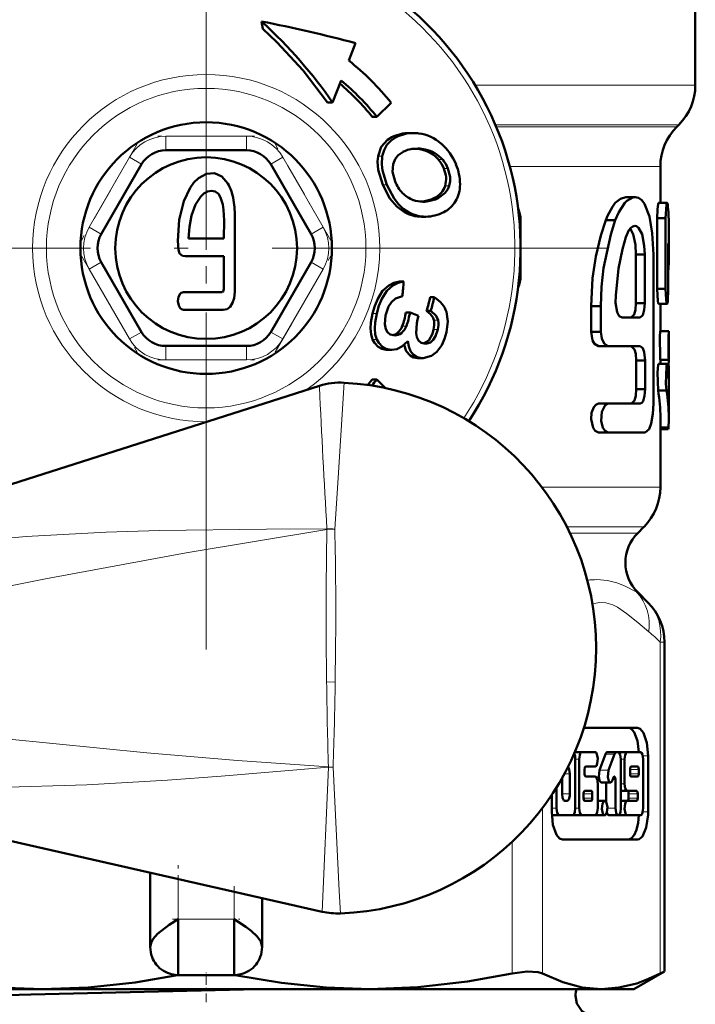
# Model space of a CAD drawing. Extents: x -1438 to 1837, y -1689 to 607.
# Tile 46 of 92: x -498 to -474, y -109 to -74. Entities that reach past the tile are written whole.
import ezdxf

# ---------------------------------------------------------------- set-up
doc = ezdxf.new("R2010")
doc.units = 0
doc.linetypes.add('DASHDOT', pattern=[18.5, 12, -3, 0.5, -3])

msp = doc.modelspace()

# ---------------------------------------------------------------- linework, layer by layer
at = {"color": 7, "linetype": 'DASHDOT', "lineweight": 18}
for p, q in [((-491.551, -67.521), (-491.551, -96.238)), ((-477.193, -81.88), (-505.91, -81.88))]:
    msp.add_line(p, q, dxfattribs=at)
at = {"color": 7, "lineweight": 50}
for p, q in [((-474.051, -71.994), (-474.051, -76.051)), ((-489.568, -73.772), (-489.571, -73.774)), ((-489.571, -73.774), (-489.522, -74.033)), ((-486.445, -75.174), (-486.205, -74.547)), ((-486.721, -75.884), (-487.03, -76.668)), ((-487.205, -76.668), (-487.03, -76.668)), ((-484.936, -76.68), (-485.449, -77.18)), ((-485.449, -77.18), (-485.61, -77.18)), ((-474.715, -77.544), (-474.637, -77.466)), ((-484.279, -77.766), (-484.125, -77.766)), ((-490.108, -78.38), (-492.995, -78.38)), ((-484.063, -78.323), (-483.974, -78.32)), ((-493.861, -78.88), (-495.304, -81.38)), ((-487.798, -81.38), (-489.242, -78.88)), ((-475.301, -78.958), (-475.301, -80.265)), ((-483.867, -80.218), (-483.818, -80.213)), ((-483.818, -80.213), (-483.798, -80.21)), ((-483.652, -80.211), (-483.672, -80.213)), ((-476.532, -80.056), (-476.208, -80.056)), ((-475.361, -80.265), (-475.06, -80.265)), ((-490.529, -83.447), (-490.528, -80.753)), ((-483.843, -80.756), (-483.698, -80.756)), ((-480.301, -80.88), (-480.301, -82.88)), ((-477.253, -80.877), (-476.913, -80.877)), ((-475.414, -80.81), (-475.414, -83.34)), ((-475.414, -80.81), (-475.112, -80.81)), ((-475.112, -80.81), (-475.112, -83.34)), ((-475.001, -81.011), (-475.001, -82.24)), ((-492.182, -81.541), (-490.913, -81.541)), ((-475.024, -83.34), (-475.024, -81.718)), ((-495.304, -82.38), (-493.861, -84.88)), ((-492.307, -82.168), (-490.913, -82.168)), ((-490.913, -82.168), (-490.915, -83.202)), ((-489.242, -84.88), (-487.798, -82.38)), ((-476.177, -82.108), (-475.86, -82.108)), ((-476.177, -83.852), (-476.177, -82.108)), ((-475.86, -83.852), (-475.86, -82.108)), ((-475.551, -87.443), (-475.551, -82.108)), ((-484.63, -83.077), (-484.485, -83.077)), ((-475.414, -83.34), (-475.112, -83.34)), ((-483.535, -83.636), (-483.389, -83.636)), ((-492.357, -84.088), (-490.944, -84.088)), ((-483.516, -84.122), (-483.663, -84.122)), ((-477.778, -83.955), (-477.778, -84.878)), ((-477.778, -83.955), (-477.426, -83.955)), ((-477.426, -83.955), (-477.426, -84.878)), ((-476.177, -83.852), (-475.86, -83.852)), ((-475.361, -83.872), (-475.06, -83.872)), ((-475.301, -83.872), (-475.301, -84.854)), ((-484.406, -84.184), (-484.258, -84.184)), ((-483.955, -84.304), (-484.258, -84.184)), ((-483.986, -84.435), (-483.955, -84.304)), ((-483.252, -84.458), (-483.251, -84.467)), ((-476.671, -84.365), (-476.029, -84.365)), ((-475.303, -84.854), (-475.003, -84.854)), ((-475.003, -84.854), (-475.001, -84.854)), ((-475.001, -84.854), (-475.001, -85.881)), ((-484.801, -85.001), (-484.84, -84.999)), ((-477.778, -84.878), (-477.426, -84.878)), ((-492.995, -85.38), (-490.108, -85.38)), ((-485.062, -85.52), (-485.115, -85.517)), ((-485.062, -85.52), (-484.908, -85.52)), ((-484.908, -85.52), (-484.961, -85.517)), ((-483.697, -85.299), (-483.736, -85.297)), ((-477.509, -85.391), (-477.163, -85.391)), ((-477.163, -85.391), (-476.021, -85.391)), ((-483.939, -85.818), (-483.993, -85.816)), ((-483.939, -85.818), (-483.786, -85.818)), ((-483.786, -85.818), (-483.84, -85.816)), ((-476.165, -85.904), (-476.165, -86.93)), ((-476.165, -85.904), (-475.848, -85.904)), ((-475.848, -85.904), (-475.848, -86.93)), ((-475.303, -85.881), (-475.003, -85.881)), ((-475.301, -85.881), (-475.301, -86.016)), ((-475.002, -85.881), (-475.005, -86.087)), ((-475.001, -85.881), (-475.003, -85.881)), ((-475.36, -86.016), (-475.059, -86.016)), ((-475.039, -86.087), (-475.004, -86.087)), ((-475.004, -86.087), (-475.004, -86.56)), ((-485.771, -86.774), (-485.61, -86.58)), ((-485.61, -86.58), (-485.449, -86.58)), ((-485.449, -86.58), (-485.135, -86.885)), ((-487.5, -86.807), (-508.361, -93.444)), ((-476.165, -86.93), (-475.848, -86.93)), ((-475.384, -86.977), (-475.082, -86.977)), ((-475.001, -86.751), (-475.001, -87.944)), ((-477.509, -87.443), (-477.163, -87.443)), ((-477.163, -87.443), (-476.021, -87.443)), ((-475.301, -87.944), (-475.301, -90.43)), ((-475.301, -88.29), (-475.011, -88.29)), ((-475.301, -88.359), (-475.022, -88.359)), ((-477.509, -88.469), (-477.163, -88.469)), ((-477.163, -88.469), (-475.848, -88.469)), ((-476.112, -92.069), (-475.887, -91.844)), ((-476.112, -94.191), (-475.741, -94.561)), ((-475.155, -107.747), (-475.155, -95.975)), ((-476.123, -99.036), (-478.041, -99.036)), ((-478.109, -99.907), (-478.363, -99.907)), ((-477.638, -99.907), (-478.109, -99.907)), ((-477.482, -100.55), (-477.264, -99.982)), ((-476.87, -99.907), (-477.195, -99.907)), ((-476.94, -99.982), (-477.157, -100.55)), ((-476.813, -99.907), (-476.87, -99.907)), ((-476.486, -99.907), (-476.81, -99.907)), ((-476.014, -99.907), (-476.486, -99.907)), ((-478.345, -101.908), (-478.345, -100.164)), ((-478.207, -100.164), (-478.207, -101.908)), ((-476.714, -101.908), (-476.714, -100.164)), ((-476.584, -100.164), (-476.584, -101.036)), ((-475.916, -101.908), (-475.916, -100.164)), ((-475.74, -102.036), (-475.74, -100.036)), ((-478.542, -101.395), (-478.542, -100.677)), ((-478.011, -100.677), (-478.011, -100.523)), ((-477.971, -100.42), (-477.638, -100.42)), ((-476.387, -100.523), (-476.387, -100.677)), ((-476.113, -100.42), (-476.348, -100.42)), ((-476.073, -100.677), (-476.073, -100.523)), ((-487.396, -105.613), (-508.554, -100.804)), ((-478.817, -100.829), (-478.817, -101.395)), ((-477.638, -100.779), (-477.971, -100.779)), ((-477.539, -101.908), (-477.539, -101.036)), ((-477.087, -100.988), (-477.412, -100.988)), ((-477.235, -101.702), (-477.235, -100.988)), ((-477.018, -100.913), (-476.978, -100.808)), ((-476.911, -100.88), (-476.911, -101.908)), ((-476.348, -100.779), (-476.113, -100.779)), ((-479.013, -101.162), (-479.013, -101.908)), ((-478.049, -101.395), (-478.049, -101.549)), ((-477.775, -101.292), (-478.009, -101.292)), ((-477.736, -101.549), (-477.736, -101.395)), ((-476.486, -101.292), (-476.714, -101.292)), ((-476.486, -101.292), (-476.152, -101.292)), ((-476.437, -101.549), (-476.437, -101.395)), ((-476.113, -101.395), (-476.113, -101.549)), ((-479.189, -101.438), (-479.189, -102.036)), ((-478.718, -101.651), (-478.64, -101.651)), ((-478.009, -101.651), (-477.775, -101.651)), ((-477.294, -101.651), (-477.539, -101.651)), ((-476.486, -101.651), (-476.714, -101.651)), ((-476.152, -101.651), (-476.486, -101.651)), ((-478.915, -102.164), (-479.186, -102.164)), ((-478.915, -102.164), (-478.443, -102.164)), ((-478.433, -102.164), (-478.438, -102.164)), ((-478.109, -102.164), (-478.433, -102.164)), ((-478.109, -102.164), (-477.638, -102.164)), ((-477.619, -102.164), (-477.628, -102.163)), ((-477.294, -102.164), (-477.619, -102.164)), ((-476.813, -102.164), (-477.137, -102.164)), ((-476.486, -102.164), (-476.81, -102.164)), ((-476.486, -102.164), (-476.014, -102.164)), ((-478.806, -103.036), (-476.123, -103.036)), ((-493.551, -106.88), (-493.551, -104.214)), ((-489.551, -106.88), (-489.551, -105.123)), ((-492.551, -105.88), (-492.551, -107.88)), ((-490.551, -105.88), (-490.551, -107.88)), ((-476.251, -108.38), (-475.155, -107.747)), ((-475.308, -107.825), (-475.155, -107.747)), ((-490.551, -107.88), (-492.551, -107.88)), ((-505.686, -108.38), (-497.406, -108.38)), ((-497.406, -108.38), (-485.696, -108.38)), ((-485.696, -108.38), (-477.416, -108.38)), ((-477.416, -108.38), (-476.251, -108.38))]:
    msp.add_line(p, q, dxfattribs=at)
at = {"color": 7, "lineweight": 18}
for p, q in [((-481.928, -76.051), (-474.051, -76.051)), ((-481.203, -77.466), (-474.637, -77.466)), ((-481.17, -77.544), (-474.715, -77.544)), ((-492.995, -77.88), (-490.108, -77.88)), ((-492.995, -77.88), (-492.995, -78.38)), ((-490.108, -77.88), (-490.108, -78.38)), ((-484.911, -77.916), (-484.756, -77.916)), ((-483.864, -78.348), (-483.713, -78.348)), ((-483.524, -78.479), (-483.374, -78.479)), ((-495.737, -81.13), (-494.294, -78.63)), ((-494.294, -78.63), (-493.861, -78.88)), ((-488.809, -78.63), (-489.242, -78.88)), ((-488.809, -78.63), (-487.365, -81.13)), ((-485.402, -78.595), (-485.249, -78.595)), ((-483.239, -78.716), (-483.09, -78.716)), ((-483.049, -79.03), (-482.9, -79.03)), ((-480.687, -78.958), (-475.301, -78.958)), ((-485.235, -79.62), (-485.087, -79.62)), ((-483.001, -79.649), (-482.854, -79.649)), ((-483.818, -80.213), (-483.672, -80.213)), ((-483.402, -80.098), (-483.256, -80.098)), ((-484.31, -80.597), (-484.455, -80.597)), ((-480.346, -80.88), (-480.301, -80.88)), ((-495.737, -81.13), (-495.304, -81.38)), ((-487.365, -81.13), (-487.798, -81.38)), ((-495.304, -82.38), (-495.737, -82.63)), ((-487.798, -82.38), (-487.365, -82.63)), ((-494.294, -85.13), (-495.737, -82.63)), ((-487.365, -82.63), (-488.809, -85.13)), ((-480.346, -82.88), (-480.301, -82.88)), ((-485.595, -84.217), (-485.445, -84.217)), ((-483.4, -84.458), (-483.252, -84.458)), ((-484.536, -84.666), (-484.387, -84.666)), ((-483.415, -84.795), (-483.266, -84.795)), ((-493.861, -84.88), (-494.294, -85.13)), ((-489.242, -84.88), (-488.809, -85.13)), ((-485.596, -85.153), (-485.442, -85.153)), ((-484.717, -84.918), (-484.566, -84.918)), ((-492.995, -85.38), (-492.995, -85.88)), ((-490.108, -85.38), (-490.108, -85.88)), ((-485.115, -85.517), (-484.961, -85.517)), ((-490.108, -85.88), (-492.995, -85.88)), ((-483.993, -85.816), (-483.84, -85.816)), ((-491.531, -88.089), (-491.551, -88.089)), ((-479.539, -90.43), (-475.301, -90.43)), ((-475.887, -91.844), (-478.648, -91.844)), ((-487.232, -91.933), (-487.233, -91.918)), ((-478.537, -92.069), (-476.112, -92.069)), ((-476.149, -94.191), (-476.112, -94.191)), ((-475.308, -107.825), (-475.308, -95.975)), ((-475.155, -95.975), (-475.308, -95.975)), ((-486.921, -96.18), (-486.933, -97.404)), ((-487.241, -97.397), (-486.933, -97.404)), ((-476.94, -99.982), (-477.264, -99.982)), ((-478.207, -100.164), (-478.345, -100.164)), ((-476.584, -100.164), (-476.714, -100.164)), ((-475.929, -100.036), (-475.74, -100.036)), ((-487.396, -105.613), (-487.178, -100.449)), ((-487.178, -100.437), (-487.012, -100.444)), ((-487.178, -100.449), (-487.178, -100.442)), ((-487.178, -100.449), (-487.012, -100.444)), ((-487.012, -100.444), (-486.787, -104.868)), ((-478.542, -100.677), (-478.733, -100.677)), ((-477.157, -100.55), (-477.482, -100.55)), ((-476.073, -100.523), (-476.387, -100.523)), ((-476.073, -100.677), (-476.387, -100.677)), ((-476.911, -100.88), (-477.006, -100.88)), ((-476.584, -101.036), (-476.714, -101.036)), ((-478.542, -101.395), (-478.817, -101.395)), ((-477.736, -101.395), (-478.049, -101.395)), ((-476.113, -101.395), (-476.437, -101.395)), ((-477.736, -101.549), (-478.049, -101.549)), ((-476.113, -101.549), (-476.437, -101.549)), ((-479.524, -101.91), (-479.524, -107.825)), ((-479.013, -101.908), (-479.189, -101.908)), ((-478.207, -101.908), (-478.345, -101.908)), ((-476.911, -101.908), (-477.196, -101.908)), ((-475.929, -102.036), (-475.74, -102.036)), ((-480.606, -107.825), (-480.606, -103.113)), ((-492.551, -105.88), (-492.551, -104.441)), ((-490.551, -104.896), (-490.551, -105.88)), ((-486.787, -104.868), (-486.749, -105.673)), ((-490.551, -105.88), (-492.551, -105.88))]:
    msp.add_line(p, q, dxfattribs=at)
at = {"color": 7, "linetype": 'DASHDOT', "lineweight": 18, "ltscale": 0.002353}
msp.add_line((-491.551, -77.552), (-491.551, -77.458), dxfattribs=at)
at = {"color": 7, "linetype": 'DASHDOT', "lineweight": 18, "ltscale": 0.344155}
msp.add_line((-491.551, -77.811), (-491.551, -91.577), dxfattribs=at)
at = {"color": 7, "linetype": 'DASHDOT', "lineweight": 18, "ltscale": 0.099593}
for p, q in [((-494.019, -78.155), (-496.011, -81.605)), ((-496.011, -82.155), (-494.019, -85.605))]:
    msp.add_line(p, q, dxfattribs=at)
at = {"color": 7, "linetype": 'DASHDOT', "lineweight": 18, "ltscale": 0.086618}
msp.add_line((-489.819, -77.88), (-493.284, -77.88), dxfattribs=at)
at = {"color": 7, "linetype": 'DASHDOT', "lineweight": 18, "ltscale": 0.099592}
for p, q in [((-487.091, -81.605), (-489.083, -78.155)), ((-489.083, -85.605), (-487.091, -82.155))]:
    msp.add_line(p, q, dxfattribs=at)
at = {"color": 7, "linetype": 'DASHDOT', "lineweight": 18, "ltscale": 0.086603}
msp.add_line((-493.283, -85.88), (-489.819, -85.88), dxfattribs=at)
at = {"color": 7, "linetype": 'DASHDOT', "lineweight": 18, "ltscale": 0.079978}
msp.add_line((-492.551, -107.146), (-492.551, -103.947), dxfattribs=at)
at = {"color": 7, "linetype": 'DASHDOT', "lineweight": 18, "ltscale": 0.059523}
msp.add_line((-490.551, -104.697), (-490.551, -107.078), dxfattribs=at)
at = {"color": 7, "linetype": 'DASHDOT', "lineweight": 18, "ltscale": 0.06}
msp.add_line((-492.751, -105.88), (-490.351, -105.88), dxfattribs=at)
at = {"color": 7, "linetype": 'DASHDOT', "lineweight": 18, "ltscale": 0.026585}
msp.add_line((-491.551, -108.854), (-491.551, -107.791), dxfattribs=at)
at = {"color": 7, "lineweight": 50}
for points in [[(-487.205, -76.668), (-488.082, -75.533), (-489.028, -74.509), (-489.522, -74.033)], [(-485.402, -78.595), (-485.286, -78.256), (-485.058, -78.006), (-484.911, -77.916)], [(-485.249, -78.595), (-485.188, -78.373), (-485.082, -78.182), (-484.936, -78.031), (-484.756, -77.916)], [(-484.862, -78.877), (-484.795, -78.701), (-484.696, -78.57), (-484.5, -78.431)], [(-485.235, -79.62), (-485.397, -79.078), (-485.419, -78.78), (-485.402, -78.595)], [(-485.087, -79.62), (-485.242, -79.101), (-485.266, -78.891), (-485.249, -78.595)], [(-484.79, -79.497), (-484.879, -79.148), (-484.862, -78.877)], [(-490.774, -79.57), (-490.985, -79.323), (-491.249, -79.204), (-491.542, -79.226), (-491.829, -79.383), (-491.987, -79.537), (-492.129, -79.728), (-492.355, -80.201), (-492.518, -80.873), (-492.569, -81.621)], [(-482.9, -79.03), (-482.825, -79.328), (-482.824, -79.485), (-482.854, -79.649)], [(-491.358, -79.831), (-491.501, -79.854), (-491.63, -79.921), (-491.747, -80.031), (-491.931, -80.323)], [(-490.913, -81.541), (-490.903, -80.896), (-490.925, -80.51), (-490.954, -80.323), (-491.034, -80.069), (-491.115, -79.942), (-491.228, -79.858), (-491.358, -79.831)], [(-484.455, -80.597), (-484.735, -80.397), (-484.977, -80.109), (-485.235, -79.62)], [(-484.31, -80.597), (-484.5, -80.473), (-484.671, -80.313), (-484.83, -80.11), (-485.087, -79.62)], [(-482.854, -79.649), (-482.905, -79.774), (-482.995, -79.905), (-483.256, -80.098)], [(-476.532, -80.056), (-476.725, -80.112), (-476.913, -80.266), (-477.015, -80.398), (-477.187, -80.726), (-477.253, -80.877)], [(-476.208, -80.056), (-476.286, -80.066), (-476.5, -80.186), (-476.575, -80.259), (-476.786, -80.59), (-476.913, -80.877)], [(-475.551, -82.108), (-475.589, -81.349), (-475.692, -80.75), (-475.87, -80.293), (-475.966, -80.168), (-476.081, -80.085), (-476.208, -80.056)], [(-475.361, -80.265), (-475.363, -80.265), (-475.367, -80.268), (-475.37, -80.275), (-475.377, -80.296), (-475.404, -80.497), (-475.414, -80.81)], [(-475.06, -80.265), (-475.063, -80.266), (-475.064, -80.267), (-475.068, -80.272), (-475.073, -80.286), (-475.083, -80.332), (-475.112, -80.81)], [(-475.04, -80.336), (-475.048, -80.286), (-475.053, -80.271), (-475.056, -80.267), (-475.058, -80.265), (-475.06, -80.265)], [(-491.931, -80.323), (-492.071, -80.708), (-492.151, -81.118), (-492.182, -81.541)], [(-477.253, -80.877), (-477.43, -81.424), (-477.61, -82.176), (-477.726, -82.958), (-477.778, -83.955)], [(-476.913, -80.877), (-477.077, -81.393), (-477.331, -82.602), (-477.402, -83.267), (-477.426, -83.955)], [(-476.214, -81.083), (-476.288, -81.101), (-476.36, -81.155), (-476.427, -81.24), (-476.54, -81.492)], [(-476.177, -82.108), (-476.196, -81.764), (-476.278, -81.379), (-476.38, -81.176)], [(-475.86, -82.108), (-475.876, -81.793), (-475.958, -81.381), (-476.082, -81.149), (-476.16, -81.093), (-476.214, -81.083)], [(-492.569, -81.621), (-492.546, -81.94), (-492.499, -82.068), (-492.393, -82.155), (-492.307, -82.168)], [(-476.54, -81.492), (-476.658, -81.914), (-476.797, -82.605), (-476.893, -83.579), (-476.901, -83.838)], [(-485.595, -84.217), (-485.517, -83.944), (-485.415, -83.691), (-485.238, -83.412), (-485.017, -83.217), (-484.833, -83.127), (-484.63, -83.077)], [(-485.445, -84.217), (-485.369, -83.943), (-485.268, -83.69), (-485.091, -83.412), (-484.871, -83.217), (-484.687, -83.127), (-484.485, -83.077)], [(-492.357, -83.455), (-492.442, -83.479), (-492.484, -83.514), (-492.539, -83.618), (-492.559, -83.776), (-492.53, -83.933), (-492.475, -84.03), (-492.436, -84.064), (-492.357, -84.088)], [(-490.915, -83.202), (-490.92, -83.339), (-490.929, -83.399), (-490.945, -83.435), (-490.957, -83.447), (-490.972, -83.452)], [(-490.944, -84.088), (-490.805, -84.058), (-490.693, -83.975), (-490.606, -83.837), (-490.554, -83.669), (-490.529, -83.447)], [(-475.414, -83.34), (-475.388, -83.782), (-475.375, -83.849), (-475.369, -83.864), (-475.366, -83.869), (-475.363, -83.871), (-475.361, -83.872)], [(-475.112, -83.34), (-475.095, -83.716), (-475.077, -83.836), (-475.066, -83.866), (-475.063, -83.87), (-475.062, -83.871), (-475.06, -83.872)], [(-475.06, -83.872), (-475.059, -83.872), (-475.057, -83.87), (-475.055, -83.868), (-475.051, -83.86), (-475.038, -83.778), (-475.024, -83.34)], [(-485.13, -84.285), (-485.023, -83.973), (-484.915, -83.808), (-484.776, -83.686), (-484.532, -83.596)], [(-483.4, -84.458), (-483.424, -84.378), (-483.523, -84.239), (-483.663, -84.122)], [(-483.516, -84.122), (-483.318, -84.306), (-483.252, -84.458)], [(-482.957, -84.154), (-482.91, -84.501), (-482.956, -84.88)], [(-476.901, -83.838), (-476.848, -84.176), (-476.773, -84.309), (-476.671, -84.365)], [(-476.35, -84.365), (-476.238, -84.249), (-476.196, -84.091), (-476.177, -83.852)], [(-476.029, -84.365), (-475.934, -84.279), (-475.878, -84.087), (-475.86, -83.852)], [(-485.596, -85.153), (-485.653, -84.967), (-485.67, -84.758), (-485.654, -84.536), (-485.595, -84.217)], [(-485.442, -85.153), (-485.5, -84.968), (-485.518, -84.759), (-485.504, -84.537), (-485.445, -84.217)], [(-485.123, -84.78), (-485.161, -84.598), (-485.13, -84.285)], [(-483.736, -85.297), (-483.861, -85.265), (-483.957, -85.188), (-484.015, -85.07), (-484.039, -84.923), (-484.012, -84.569), (-483.986, -84.435)], [(-484.84, -84.999), (-484.967, -84.965), (-485.065, -84.883), (-485.123, -84.78)], [(-483.776, -85.292), (-483.586, -85.179), (-483.457, -84.944), (-483.415, -84.795)], [(-483.266, -84.795), (-483.344, -85.034), (-483.425, -85.165), (-483.528, -85.255), (-483.697, -85.299)], [(-475.303, -84.854), (-475.315, -85.058), (-475.311, -85.781), (-475.303, -85.881)], [(-475.003, -84.854), (-475.015, -85.058), (-475.011, -85.781), (-475.003, -85.881)], [(-485.115, -85.517), (-485.268, -85.483), (-485.401, -85.41), (-485.529, -85.272), (-485.596, -85.153)], [(-484.961, -85.517), (-485.114, -85.483), (-485.247, -85.41), (-485.375, -85.272), (-485.442, -85.153)], [(-484.336, -85.202), (-484.547, -85.401), (-484.725, -85.49), (-484.908, -85.52)], [(-483.84, -85.816), (-484.001, -85.78), (-484.135, -85.698), (-484.237, -85.568), (-484.302, -85.401), (-484.336, -85.202)], [(-482.956, -84.88), (-483.025, -85.124), (-483.125, -85.349), (-483.304, -85.593)], [(-477.778, -84.878), (-477.726, -85.18), (-477.662, -85.298), (-477.509, -85.391)], [(-477.426, -84.878), (-477.396, -85.113), (-477.313, -85.296), (-477.163, -85.391)], [(-483.993, -85.816), (-484.134, -85.787), (-484.255, -85.724), (-484.391, -85.565), (-484.468, -85.339)], [(-476.341, -85.391), (-476.228, -85.506), (-476.185, -85.664), (-476.165, -85.904)], [(-476.021, -85.391), (-475.932, -85.461), (-475.88, -85.601), (-475.848, -85.904)], [(-483.304, -85.593), (-483.485, -85.736), (-483.786, -85.818)], [(-475.36, -86.016), (-475.362, -86.016), (-475.364, -86.017), (-475.367, -86.021), (-475.371, -86.029), (-475.379, -86.059), (-475.407, -86.333), (-475.384, -86.977)], [(-475.059, -86.016), (-475.06, -86.016), (-475.062, -86.017), (-475.065, -86.019), (-475.069, -86.027), (-475.087, -86.114), (-475.104, -86.736), (-475.082, -86.977)], [(-475.04, -86.084), (-475.048, -86.036), (-475.053, -86.022), (-475.056, -86.017), (-475.057, -86.016), (-475.059, -86.016)], [(-476.165, -86.93), (-476.183, -87.162), (-476.227, -87.326), (-476.336, -87.442)], [(-475.848, -86.93), (-475.867, -87.166), (-475.919, -87.349), (-475.962, -87.414), (-476.021, -87.443)], [(-477.509, -87.443), (-477.608, -87.481), (-477.685, -87.57), (-477.76, -87.771), (-477.777, -88.001), (-477.707, -88.302), (-477.631, -88.412), (-477.509, -88.469)], [(-477.163, -87.443), (-477.282, -87.501), (-477.399, -87.734), (-477.421, -88.052), (-477.355, -88.304), (-477.281, -88.413), (-477.163, -88.469)], [(-475.848, -88.469), (-475.704, -88.355), (-475.627, -88.152), (-475.569, -87.809), (-475.551, -87.443)], [(-476.447, -99.036), (-476.377, -99.053), (-476.307, -99.105), (-476.242, -99.192), (-476.125, -99.498), (-476.068, -99.908)], [(-475.74, -100.036), (-475.784, -99.57), (-475.906, -99.211), (-476.019, -99.073), (-476.123, -99.036)], [(-478.109, -99.907), (-478.129, -99.913), (-478.142, -99.922), (-478.166, -99.954), (-478.188, -100.014), (-478.207, -100.164)], [(-477.638, -100.42), (-477.611, -100.411), (-477.592, -100.391), (-477.557, -100.311), (-477.54, -100.134), (-477.572, -99.974), (-477.602, -99.925), (-477.617, -99.913), (-477.638, -99.907)], [(-477.264, -99.982), (-477.239, -99.935), (-477.225, -99.92), (-477.205, -99.909), (-477.195, -99.907)], [(-476.87, -99.907), (-476.888, -99.912), (-476.9, -99.919), (-476.921, -99.945), (-476.94, -99.982)], [(-476.714, -100.164), (-476.74, -99.993), (-476.77, -99.933), (-476.798, -99.91), (-476.813, -99.907)], [(-476.486, -99.907), (-476.505, -99.913), (-476.518, -99.922), (-476.542, -99.954), (-476.565, -100.014), (-476.584, -100.164)], [(-475.916, -100.164), (-475.941, -99.993), (-475.972, -99.933), (-476, -99.91), (-476.014, -99.907)], [(-478.542, -100.677), (-478.56, -100.526), (-478.59, -100.456), (-478.608, -100.434)], [(-478.011, -100.523), (-478.001, -100.455), (-477.988, -100.43), (-477.977, -100.421), (-477.971, -100.42)], [(-477.971, -100.779), (-477.979, -100.777), (-477.984, -100.774), (-477.994, -100.761), (-478.003, -100.737), (-478.011, -100.677)], [(-477.412, -100.988), (-477.427, -100.985), (-477.456, -100.961), (-477.476, -100.927), (-477.508, -100.792), (-477.482, -100.55)], [(-477.157, -100.55), (-477.182, -100.799), (-477.143, -100.943), (-477.111, -100.981), (-477.087, -100.988)], [(-476.348, -100.42), (-476.356, -100.423), (-476.362, -100.427), (-476.371, -100.44), (-476.385, -100.491), (-476.387, -100.523)], [(-476.387, -100.677), (-476.38, -100.737), (-476.368, -100.766), (-476.36, -100.774), (-476.352, -100.779), (-476.348, -100.779)], [(-476.073, -100.523), (-476.081, -100.463), (-476.093, -100.434), (-476.1, -100.425), (-476.109, -100.421), (-476.113, -100.42)], [(-476.113, -100.779), (-476.104, -100.777), (-476.099, -100.773), (-476.09, -100.76), (-476.075, -100.709), (-476.073, -100.677)], [(-477.539, -101.036), (-477.565, -100.865), (-477.595, -100.805), (-477.623, -100.782), (-477.638, -100.779)], [(-477.087, -100.988), (-477.077, -100.987), (-477.059, -100.977), (-477.042, -100.959), (-477.018, -100.913)], [(-476.95, -100.778), (-476.942, -100.78), (-476.937, -100.784), (-476.927, -100.797), (-476.918, -100.821), (-476.911, -100.88)], [(-476.584, -101.036), (-476.559, -101.207), (-476.528, -101.267), (-476.5, -101.29), (-476.486, -101.292)], [(-478.817, -101.395), (-478.798, -101.546), (-478.767, -101.617), (-478.749, -101.639), (-478.729, -101.65), (-478.718, -101.651)], [(-478.64, -101.651), (-478.62, -101.646), (-478.606, -101.636), (-478.582, -101.603), (-478.546, -101.474), (-478.542, -101.395)], [(-478.009, -101.292), (-478.017, -101.295), (-478.023, -101.299), (-478.032, -101.312), (-478.047, -101.363), (-478.049, -101.395)], [(-477.736, -101.395), (-477.743, -101.335), (-477.755, -101.306), (-477.763, -101.297), (-477.771, -101.293), (-477.775, -101.292)], [(-476.437, -101.395), (-476.445, -101.335), (-476.457, -101.306), (-476.464, -101.297), (-476.472, -101.293), (-476.477, -101.292)], [(-476.152, -101.292), (-476.144, -101.294), (-476.139, -101.298), (-476.129, -101.311), (-476.12, -101.335), (-476.113, -101.395)], [(-478.049, -101.549), (-478.041, -101.609), (-478.029, -101.638), (-478.021, -101.646), (-478.013, -101.651), (-478.009, -101.651)], [(-477.775, -101.651), (-477.767, -101.649), (-477.762, -101.645), (-477.752, -101.632), (-477.738, -101.581), (-477.736, -101.549)], [(-477.294, -101.651), (-477.321, -101.661), (-477.34, -101.681), (-477.374, -101.76), (-477.392, -101.938), (-477.36, -102.098), (-477.33, -102.147), (-477.315, -102.159), (-477.294, -102.164)], [(-477.294, -102.164), (-477.267, -102.155), (-477.248, -102.134), (-477.214, -102.054), (-477.197, -101.877), (-477.229, -101.717), (-477.258, -101.669), (-477.273, -101.657), (-477.294, -101.651)], [(-476.486, -101.651), (-476.512, -101.661), (-476.531, -101.681), (-476.566, -101.76), (-476.583, -101.938), (-476.552, -102.098), (-476.522, -102.147), (-476.506, -102.159), (-476.486, -102.164)], [(-476.477, -101.651), (-476.468, -101.649), (-476.463, -101.645), (-476.453, -101.632), (-476.439, -101.581), (-476.437, -101.549)], [(-476.113, -101.549), (-476.123, -101.617), (-476.135, -101.641), (-476.146, -101.65), (-476.152, -101.651)], [(-479.189, -102.036), (-479.144, -102.501), (-479.023, -102.861), (-478.91, -102.998), (-478.806, -103.036)], [(-479.013, -101.908), (-478.988, -102.079), (-478.957, -102.139), (-478.929, -102.162), (-478.915, -102.164)], [(-478.443, -102.164), (-478.424, -102.159), (-478.411, -102.15), (-478.387, -102.118), (-478.364, -102.057), (-478.345, -101.908)], [(-478.207, -101.908), (-478.182, -102.079), (-478.151, -102.139), (-478.123, -102.162), (-478.109, -102.164)], [(-477.638, -102.164), (-477.618, -102.159), (-477.605, -102.15), (-477.581, -102.118), (-477.558, -102.057), (-477.539, -101.908)], [(-477.137, -102.164), (-477.158, -102.159), (-477.171, -102.149), (-477.195, -102.115), (-477.216, -102.063)], [(-476.911, -101.908), (-476.886, -102.079), (-476.855, -102.139), (-476.827, -102.162), (-476.813, -102.164)], [(-476.813, -102.164), (-476.793, -102.159), (-476.78, -102.15), (-476.756, -102.118), (-476.733, -102.058), (-476.714, -101.908)], [(-476.123, -103.036), (-476.061, -103.022), (-475.944, -102.92), (-475.807, -102.601), (-475.742, -102.147), (-475.74, -102.036)], [(-476.014, -102.164), (-475.995, -102.159), (-475.982, -102.15), (-475.958, -102.118), (-475.935, -102.057), (-475.916, -101.908)], [(-476.068, -102.164), (-476.097, -102.437), (-476.157, -102.688), (-476.241, -102.878), (-476.347, -103.001), (-476.447, -103.036)], [(-493.551, -106.88), (-493.523, -106.728), (-493.443, -106.581), (-493.288, -106.407), (-492.873, -106.089), (-492.551, -105.88)], [(-490.551, -105.88), (-490.13, -106.156), (-489.94, -106.298), (-489.723, -106.502), (-489.598, -106.684), (-489.551, -106.88)], [(-480.606, -107.825), (-480.072, -107.75), (-479.669, -107.775), (-479.524, -107.825)], [(-502.496, -107.825), (-500.727, -108.139), (-499.046, -108.32), (-497.406, -108.38)], [(-497.406, -108.38), (-495.769, -108.321), (-494.09, -108.14), (-492.581, -107.879)], [(-490.521, -107.879), (-488.851, -108.162), (-487.256, -108.326), (-485.696, -108.38)], [(-485.696, -108.38), (-483.975, -108.315), (-482.205, -108.114), (-480.606, -107.825)], [(-479.524, -107.825), (-478.791, -108.139), (-478.094, -108.321), (-477.416, -108.38)], [(-477.416, -108.38), (-476.782, -108.328), (-476.149, -108.176), (-475.727, -108.02), (-475.308, -107.825)], [(-503.626, -108.766), (-502.014, -108.699), (-497.82, -108.574), (-489.704, -108.38)], [(-478.336, -108.619), (-478.289, -108.902), (-478.104, -109.181), (-477.858, -109.331), (-477.837, -109.338)]]:
    msp.add_lwpolyline(points, dxfattribs=at)
at = {"color": 7, "lineweight": 18}
for points in [[(-486.614, -86.692), (-486.829, -90.101), (-486.948, -91.928)], [(-508.607, -93.583), (-505.089, -92.975), (-501.558, -92.514), (-497.994, -92.198), (-495.127, -92.045), (-493.218, -91.984), (-489.388, -91.929), (-487.233, -91.918)], [(-487.232, -91.938), (-492.271, -92.778), (-497.296, -93.708), (-501.005, -94.447), (-508.395, -96.019)], [(-477.57, -93.737), (-477.189, -93.768), (-476.864, -93.846), (-476.583, -93.953), (-476.149, -94.191)], [(-475.712, -95.605), (-476.111, -95.268), (-476.511, -94.946), (-476.837, -94.727), (-477.002, -94.643), (-477.253, -94.563), (-477.48, -94.55), (-477.733, -94.604)], [(-508.752, -98.24), (-502.065, -99.061), (-498.717, -99.434), (-493.675, -99.93), (-490.427, -100.204), (-487.178, -100.437)], [(-487.178, -100.449), (-491.018, -100.772), (-492.935, -100.913), (-495.823, -101.079), (-499.066, -101.173), (-502.307, -101.147), (-505.533, -100.995), (-508.749, -100.718)]]:
    msp.add_lwpolyline(points, dxfattribs=at)
msp.add_circle((-491.551, -81.88), 5.714, dxfattribs=at)
at = {"color": 7, "lineweight": 50}
for radius in [4.5, 3.25]:
    msp.add_circle((-491.551, -81.88), radius, dxfattribs=at)
for centre, radius, start, end in [((-491.551, -81.88), 11.25, 103.5334, 229.4195), ((-491.551, -81.88), 11.25, 326.6274, 76.4663), ((-500.769, -130.016), 57.349, 75.28814, 78.73682), ((-492.658, -82.915), 9.926, 38.9185, 51.2514), ((-492.522, -82.77), 8.889, 38.9605, 49.6331), ((-492.435, -82.767), 8.945, 38.6505, 50.3021), ((-476.051, -76.051), 2, 315, 360), ((-484.283, -79.153), 1.388, 89.8049, 116.8945), ((-484.129, -79.151), 1.386, 89.8199, 116.9068), ((-484.126, -79.314), 1.548, 83.1896, 89.9391), ((-484.123, -79.221), 1.456, 48.039, 82.874), ((-473.301, -78.958), 2, 134.9997, 180), ((-484.426, -79.62), 1.956, 22.0116, 49.2527), ((-492.995, -79.38), 1, 90, 150), ((-490.108, -79.38), 1, 30, 90), ((-484.032, -79.405), 1.082, 91.6751, 115.6658), ((-484.128, -79.586), 1.265, 77.9335, 86.4613), ((-483.972, -79.536), 1.216, 77.6898, 90.1269), ((-484.114, -79.497), 1.176, 59.9266, 77.7321), ((-483.962, -79.495), 1.174, 59.9339, 77.727), ((-484.044, -79.395), 1.053, 40.1441, 60.4387), ((-483.915, -79.419), 1.084, 40.4135, 60.0733), ((-484.128, -79.471), 1.166, 22.2309, 40.3342), ((-483.986, -79.47), 1.172, 22.0731, 40.0674), ((-484.304, -79.599), 1.835, 0.0629, 22.8541), ((-492.249, -80.39), 1.688, 10.382, 29.0822), ((-483.628, -79.045), 1.246, 201.2561, 223.9844), ((-483.773, -79.173), 1.053, 224.4386, 249.6003), ((-493.898, -80.714), 3.37, 359.3319, 10.7474), ((-483.795, -79.225), 0.996, 249.7853, 269.7701), ((-483.796, -79.17), 1.051, 269.7984, 276.7618), ((-483.939, -78.948), 1.27, 276.3851, 294.9962), ((-483.787, -78.968), 1.249, 276.2224, 295.1647), ((-483.478, -79.701), 0.99, 295.6907, 329.4421), ((-483.832, -79.461), 1.296, 241.2432, 269.5101), ((-483.686, -79.462), 1.295, 241.2307, 269.4997), ((-483.725, -79.289), 1.468, 271.0677, 297.3823), ((-481.301, -80.88), 1, 0, 24.3596), ((-480.837, -81.008), 5.836, 359.9746, 6.6168), ((-494.438, -81.88), 1, 150, 210), ((-488.664, -81.88), 1, 330, 30), ((-480.855, -82.237), 5.854, 359.9878, 5.0834), ((-481.058, -82.238), 6.057, 354.9942, 359.9994), ((-498.928, -82.026), 14.481, 353.779, 355.8371), ((-481.301, -82.88), 1, 335.6401, 360), ((-492.007, 76.906), 160.362, 269.8749, 270.3696), ((-499.753, -79.641), 16.703, 344.4386, 346.1602), ((-499.898, -79.601), 16.995, 344.5744, 346.2654), ((-487.545, -83.6), 3.193, 340.4922, 349.4573), ((-487.413, -83.606), 3.207, 340.7021, 349.62), ((-484.34, -84.584), 0.948, 347.1537, 7.2016), ((-484.194, -84.587), 0.951, 347.3338, 7.2444), ((-485.091, -84.459), 0.592, 309.2267, 339.6046), ((-484.94, -84.462), 0.589, 309.3769, 339.8122), ((-492.995, -84.38), 1, 210, 270), ((-490.108, -84.38), 1, 270, 330), ((-484.951, -84.633), 0.369, 281.2851, 309.384), ((-484.798, -84.637), 0.364, 269.5447, 309.6054), ((-480.682, -86.752), 5.681, 0.012, 6.7574), ((-492.12, -81.269), 8.527, 319.6004, 321.4778), ((-486.742, -89.189), 2.5, 87.059, 107.6502), ((-487.101, -96.18), 9.5, 0, 87.0589), ((-481.05, -87.948), 5.749, 0.0393, 9.7196), ((-480.854, -87.948), 5.853, 0.0375, 9.545), ((-480.78, -87.944), 5.779, 356.5703, 0.0036), ((-475.179, -88.303), 0.167, 340.3643, 4.5239), ((-477.301, -90.43), 2, 315.0008, 0), ((-475.051, -93.13), 1.5, 135, 225), ((-477.155, -95.975), 2, 360, 45), ((-487.101, -96.18), 9.5, 272.1234, 360), ((-478.828, -100.147), 0.483, 357.9532, 23.107), ((-476.939, -100.814), 0.0386, 107.3113, 171.0962), ((-486.842, -103.175), 2.5, 257.1957, 272.1234), ((-492.549, -106.879), 1.002, 179.7817, 200.7895), ((-490.553, -106.879), 1.002, 339.3331, 0.2189), ((-492.551, -106.88), 1, 200.8305, 218.3532), ((-490.551, -106.88), 1, 321.5765, 339.3051), ((-492.544, -106.873), 1.01, 218.4355, 238.2685), ((-492.551, -106.88), 1, 238.3557, 256.2072), ((-490.551, -106.88), 1, 284.2413, 301.5975), ((-490.558, -106.873), 1.01, 301.7344, 321.5542), ((-492.55, -106.873), 1.007, 256.2506, 269.8097), ((-490.552, -106.874), 1.006, 270.1919, 284.1753), ((-477.594, -108.642), 0.743, 159.3221, 178.2134)]:
    msp.add_arc(centre, radius, start, end, dxfattribs=at)
at = {"color": 7, "lineweight": 18}
for centre, radius, start, end in [((-491.551, -81.88), 11.045, 103.5334, 230.0805), ((-491.551, -81.88), 11.045, 326.5786, 76.4664), ((-491.551, -81.88), 6.209, 0, 270), ((-492.995, -79.38), 1.5, 90, 150), ((-490.108, -79.38), 1.5, 30, 90), ((-494.438, -81.88), 1.5, 150, 210), ((-488.664, -81.88), 1.5, 330, 30), ((-491.551, -81.88), 6.209, 305.1105, 0), ((-492.995, -84.38), 1.5, 210, 270), ((-490.108, -84.38), 1.5, 270, 330), ((-33.782, -65.701), 454.208, 182.66926, 183.30895), ((-304.609, -95.007), 182.648, 179.03725, 180.74996), ((-487.281, -97.464), 5.547, 86.562, 89.5046), ((-486.891, -97.506), 5.579, 90.5864, 93.498), ((-625.316, -94.915), 138.401, 359.47644, 1.23691), ((-477.561, -96.788), 3.051, 90.174, 96.6603), ((-479.6, -98.398), 5.441, 44.8354, 50.6441), ((-479.5, -100.145), 5.913, 44.8385, 50.159), ((-320.277, -95.416), 166.976, 180.67998, 181.72339), ((-616.138, -95.633), 129.217, 357.86611, 359.21472)]:
    msp.add_arc(centre, radius, start, end, dxfattribs=at)
at = {"color": 7, "lineweight": 50}
for centre, major_axis, ratio, start_param, end_param in [((-622.374, -117.594), (137.224, 36.892), 0.297071, 0.104015, 0.186751), ((-517.523, -74.618), (34.547, -4.917), 0.155338, 6.261624, 6.373575), ((-496.205, -72.419), (13.145, -7.371), 0.206846, 6.142739, 6.331901), ((-492.887, -73.911), (10.253, -6.307), 0.293085, 0.004383, 0.175188), ((-509.531, -91.039), (26.584, 6.851), 0.161588, 0.007683, 0.14564)]:
    msp.add_ellipse(centre, major_axis=major_axis, ratio=ratio, start_param=start_param, end_param=end_param, dxfattribs=at)
at = {"color": 7, "lineweight": 18}
for centre, major_axis, ratio, start_param, end_param in [((-477.56, -95.605), (-1.277, -1.539), 0.880592, 2.201586, 3.037435), ((-477.155, -95.975), (-1.414, -1.414), 0.862856, 2.282707, 3.141593)]:
    msp.add_ellipse(centre, major_axis=major_axis, ratio=ratio, start_param=start_param, end_param=end_param, dxfattribs=at)

doc.saveas('drawing.dxf')
